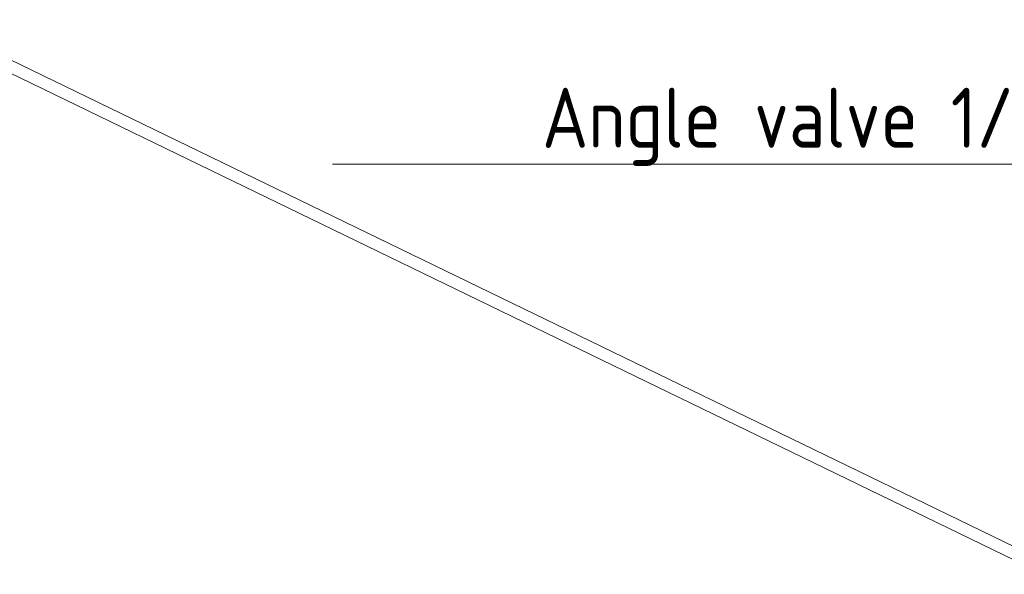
# Model space of a CAD drawing. Header units: millimetres. Extents: x 37081 to 77972, y -4495 to 22354.
# Tile 4 of 109: x 44382 to 46433, y -1740 to -585. Entities that reach past the tile are written whole.
import ezdxf

# ---------------------------------------------------------------- set-up
doc = ezdxf.new("R2010")
doc.units = ezdxf.units.MM
doc.layers.add('P-PIPE-____-IDEN', color=2, linetype='Continuous', lineweight=20)
doc.layers.add('P-PIPE-____-OTLN', color=3, linetype='Continuous', lineweight=20)
doc.styles.add('GOST Common_1', font='GOST_Common.ttf', dxfattribs={"width": 0.9, "height": 125})

# ---------------------------------------------------------------- blocks, each defined once
blk = doc.blocks.new('ADSK_M_Арматура трубопроводов - ADSK_Наименование_Диаметр условный_40-1644324-_3D_ копия 2')
at = {"layer": 'P-PIPE-____-IDEN'}
blk.add_line((50083.3, 436.1), (52083.3, 436.1), dxfattribs=at)

msp = doc.modelspace()

# ---------------------------------------------------------------- linework, layer by layer
at = {"layer": 'P-PIPE-____-OTLN', "color": 150}
for p, q in [((47718.8, -2296), (44190.5, -585.5)), ((44179.6, -608), (47685.5, -2307.6))]:
    msp.add_line(p, q, dxfattribs=at)

# ---------------------------------------------------------------- block references
at = {"layer": 'P-PIPE-____-IDEN'}
msp.add_blockref('ADSK_M_Арматура трубопроводов - ADSK_Наименование_Диаметр условный_40-1644324-_3D_ копия 2', (-5049.5, -1322.2), dxfattribs=at)

# ---------------------------------------------------------------- texts
at = {"layer": 'P-PIPE-____-IDEN', "lineweight": 9, "insert": (45470.4, -727.2), "char_height": 125, "width": 1352.848, "attachment_point": 1, "style": 'GOST Common_1'}
msp.add_mtext('Angle valve 1/2"', dxfattribs=at)

doc.saveas('drawing.dxf')
